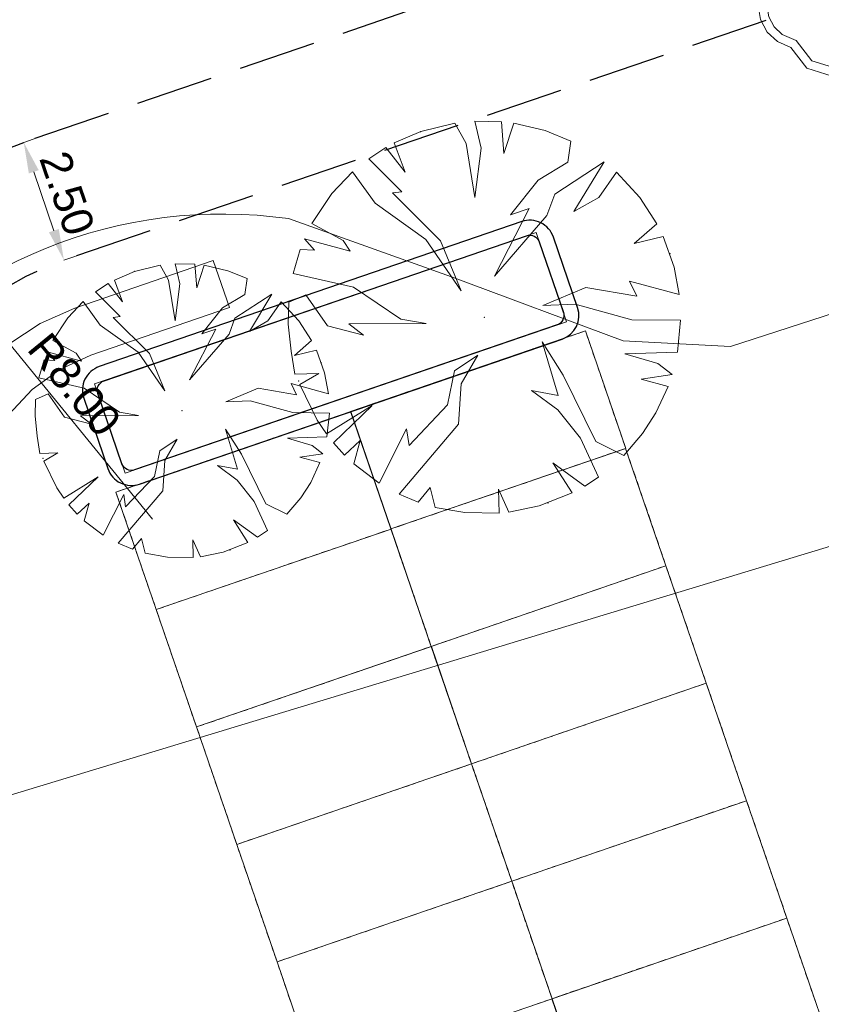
# Model space of a CAD drawing. Header units: metres. Extents: x 231584 to 239351, y 577231 to 577839.
# Tile 41 of 70: x 232095 to 232111, y 577558 to 577577. Entities that reach past the tile are written whole.
import ezdxf

# ---------------------------------------------------------------- set-up
doc = ezdxf.new("R2010")
doc.units = ezdxf.units.M
doc.header["$MEASUREMENT"] = 0
doc.linetypes.add('DGN Style 3', pattern=[21.796808, 15.569149, -6.227659])
doc.layers.get('Defpoints').update_dxf_attribs({"color": 6, "lineweight": 0})
for name, color, linetype, lineweight in [('N-WE-VH-KANTVERHARDING_FIETSPAD-G', 1, 'Continuous', 30), ('PDF_21 Buitenwanden', 8, 'Continuous', 0), ('PDF_23 Vloeren', 8, 'Continuous', 0), ('PDF_90 Terrein perceel', 8, 'Continuous', 0), ('s_BOOM', 7, 'Continuous', 0), ('V02', 253, 'Continuous', 0), ('X-XX-AL-AANKLEDING-M', 7, 'Continuous', 13)]:
    doc.layers.add(name, color=color, linetype=linetype, lineweight=lineweight)
doc.styles.add('NLCS-ISO-ANNOTATIEF-T25_0', font='arial.ttf')
doc.dimstyles.new('NLCS-ANNOTATIEF-T25-PIJL_L2_H1', dxfattribs={"dimtxt": 2.5, "dimasz": 2.5, "dimexe": 2, "dimexo": 0.0625, "dimgap": 0.7, "dimtad": 1, "dimzin": 3, "dimdsep": 46, "dimtxsty": 'NLCS-ISO-ANNOTATIEF-T25_0', "dimcen": 2.5, "dimclrd": 256, "dimclre": 256, "dimadec": 1, "dimazin": 0, "dimtfac": 1, "dimtdec": 3, "dimtofl": 0, "dimtmove": 0, "dimatfit": 1, "dimfxl": 2, "dimfxlon": 1, "dimtolj": 1, "dimtzin": 3, "dimlwd": -1, "dimlwe": -1, "dimarcsym": 0})

# ---------------------------------------------------------------- blocks, each defined once
blk = doc.blocks.new('*D178')
at = {"layer": 'Defpoints', "color": 0, "transparency": 16777216}
for p in [(232092.591, 577573.619), (232097.648, 577567.42)]:
    blk.add_point(p, dxfattribs=at)
at = {"layer": 'X-XX-AL-AANKLEDING-M', "transparency": 16777216}
blk.add_line((232097.648, 577567.42), (232092.986, 577573.135), dxfattribs=at)
blk.add_solid([(232093.067, 577573.201), (232092.906, 577573.069), (232092.591, 577573.619)], dxfattribs=at)
at = {"layer": 'X-XX-AL-AANKLEDING-M', "color": 7, "transparency": 16777216, "insert": (232096.081, 577570.123), "char_height": 0.625, "attachment_point": 5, "rotation": 309.205, "style": 'NLCS-ISO-ANNOTATIEF-T25_0'}
blk.add_mtext('\\A1;R8.00', dxfattribs=at)
blk = doc.blocks.new('*D180')
at = {"layer": 'Defpoints', "color": 0, "transparency": 16777216}
for p in [(232095.062, 577574.991), (232095.87, 577572.625), (232095.87, 577572.625)]:
    blk.add_point(p, dxfattribs=at)
at = {"layer": 'X-XX-AL-AANKLEDING-M', "transparency": 16777216}
for p, q in [((232095.062, 577574.991), (232095.535, 577575.152)), ((232095.264, 577574.399), (232095.668, 577573.216)), ((232095.87, 577572.625), (232096.343, 577572.787))]:
    blk.add_line(p, q, dxfattribs=at)
for points in [[(232095.363, 577574.433), (232095.166, 577574.366), (232095.062, 577574.991)], [(232095.767, 577573.25), (232095.57, 577573.183), (232095.87, 577572.625)]]:
    blk.add_solid(points, dxfattribs=at)
at = {"layer": 'X-XX-AL-AANKLEDING-M', "color": 7, "transparency": 16777216, "insert": (232095.934, 577573.968), "char_height": 0.625, "attachment_point": 5, "rotation": 288.8583, "style": 'NLCS-ISO-ANNOTATIEF-T25_0'}
blk.add_mtext('\\A1;2.50', dxfattribs=at)
blk = doc.blocks.new('BOOM')
at = {"lineweight": -2, "flags": 128}
blk.add_lwpolyline([(12.77, 3.98), (12.07, 7.4), (10.16, 10.19), (7.33, 12.08), (3.88, 12.77), (0.42, 12.07), (-2.48, 10.1), (-3.89, 10.21), (-7.35, 9.53), (-10.17, 7.64), (-12.08, 4.85), (-12.77, 1.43), (-12.3, -1.44), (-10.96, -3.92), (-8.89, -5.84), (-6.23, -7.04), (-2.99, -11.2), (2.09, -12.77), (5.54, -12.08), (8.37, -10.19), (10.27, -7.4), (10.97, -3.99), (10.67, -1.68), (12.1, 0.87), (12.77, 3.98)], dxfattribs=at)
blk.add_lwpolyline([(11.02, 3.99), (10.46, 6.72), (8.93, 8.95), (6.67, 10.47), (3.88, 11.02), (1.1, 10.46), (-2.02, 8.34), (-3.79, 8.48), (-6.68, 7.91), (-8.94, 6.39), (-10.47, 4.17), (-11.03, 1.4), (-10.65, -0.87), (-9.58, -2.85), (-7.93, -4.4), (-5.14, -5.66), (-1.97, -9.72), (2.18, -11), (4.87, -10.46), (7.14, -8.95), (8.66, -6.72), (9.24, -3.93), (8.89, -1.34), (10.48, 1.48)], close=True, dxfattribs=at)

msp = doc.modelspace()

# ---------------------------------------------------------------- linework, layer by layer
at = {"layer": 'N-WE-VH-KANTVERHARDING_FIETSPAD-G', "linetype": 'DGN Style 3', "ltscale": 0.1, "flags": 128}
for points in [[(232158.64, 577596.707), (232150.244, 577593.839), (232095.062, 577574.991)], [(232159.478, 577594.351), (232151.052, 577591.473), (232095.87, 577572.625)]]:
    msp.add_lwpolyline(points, dxfattribs=at)
at = {"layer": 'N-WE-VH-KANTVERHARDING_FIETSPAD-G', "linetype": 'DGN Style 3', "ltscale": 0.1, "extrusion": (0, 0, -1)}
for radius, start in [(8, 3.4562), (5.5, 3.456)]:
    msp.add_arc((-232097.648, 577567.42), radius, start, 71.1417, dxfattribs=at)
at = {"layer": 'PDF_21 Buitenwanden', "lineweight": 30, "flags": 128}
for points in [[(232105.706, 577573.088, 0.414375), (232105.072, 577573.398), (232096.578, 577570.484, 0.41475), (232096.268, 577569.851), (232096.754, 577568.435, 0.414375), (232097.388, 577568.125), (232105.882, 577571.039, 0.414), (232106.192, 577571.673)], [(232105.908, 577571.575, -0.414375), (232105.784, 577571.322), (232097.291, 577568.408, -0.414375), (232097.037, 577568.532), (232096.552, 577569.948, -0.414375), (232096.676, 577570.201), (232105.169, 577573.115, -0.414375), (232105.423, 577572.991)]]:
    msp.add_lwpolyline(points, format="xyb", close=True, dxfattribs=at)
at = {"layer": 'PDF_21 Buitenwanden', "lineweight": 13, "flags": 128}
msp.add_lwpolyline([(232092.722, 577561.807), (232093.065, 577567.675), (232093.173, 577568.424), (232093.405, 577569.145), (232093.755, 577569.816), (232094.212, 577570.419), (232094.764, 577570.936), (232095.396, 577571.354), (232096.088, 577571.659), (232098.872, 577572.616), (232099.195, 577571.671), (232096.413, 577570.716), (232095.788, 577570.43), (232095.232, 577570.027), (232094.766, 577569.524), (232094.406, 577568.939), (232094.169, 577568.295), (232094.061, 577567.617), (232093.716, 577561.703)], close=True, dxfattribs=at)
at = {"layer": 'PDF_23 Vloeren', "lineweight": 13, "flags": 128}
msp.add_lwpolyline([(232096.487, 577570.137), (232097.102, 577568.343), (232105.973, 577571.387), (232105.358, 577573.18)], close=True, dxfattribs=at)
at = {"layer": 'PDF_90 Terrein perceel', "lineweight": 13}
for p, q in [((232106.05, 577571.099), (232106.198, 577571.149)), ((232105.609, 577570.947), (232105.756, 577570.998)), ((232105.83, 577571.023), (232105.977, 577571.074)), ((232106.426, 577570.981), (232106.477, 577570.834)), ((232104.946, 577570.72), (232105.093, 577570.77)), ((232105.167, 577570.796), (232105.314, 577570.846)), ((232105.387, 577570.871), (232105.535, 577570.922)), ((232106.502, 577570.76), (232106.552, 577570.613)), ((232104.504, 577570.568), (232104.651, 577570.619)), ((232104.725, 577570.644), (232104.872, 577570.695)), ((232103.841, 577570.34), (232103.988, 577570.391)), ((232104.062, 577570.416), (232104.209, 577570.467)), ((232104.283, 577570.492), (232104.43, 577570.543)), ((232106.578, 577570.539), (232106.628, 577570.392)), ((232103.178, 577570.113), (232103.325, 577570.164)), ((232103.399, 577570.189), (232103.546, 577570.239)), ((232103.62, 577570.265), (232103.768, 577570.315)), ((232106.654, 577570.318), (232106.704, 577570.171)), ((232102.737, 577569.962), (232102.884, 577570.012)), ((232102.957, 577570.037), (232103.105, 577570.088)), ((232106.729, 577570.097), (232106.78, 577569.95)), ((232102.074, 577569.734), (232102.221, 577569.785)), ((232102.294, 577569.81), (232102.442, 577569.86)), ((232102.515, 577569.886), (232102.662, 577569.936)), ((232106.805, 577569.876), (232106.856, 577569.729)), ((232101.853, 577569.658), (232102, 577569.709)), ((232106.881, 577569.655), (232106.931, 577569.508)), ((232101.193, 577569.43), (232101.046, 577569.379)), ((232101.414, 577569.506), (232101.266, 577569.455)), ((232106.957, 577569.434), (232107.007, 577569.287)), ((232100.53, 577569.202), (232100.383, 577569.152)), ((232100.751, 577569.278), (232100.604, 577569.228)), ((232100.972, 577569.354), (232100.825, 577569.304)), ((232101.759, 577569.212), (232101.708, 577569.359)), ((232101.762, 577569.211), (232101.712, 577569.358)), ((232107.033, 577569.213), (232107.083, 577569.066)), ((232099.867, 577568.976), (232099.72, 577568.925)), ((232100.088, 577569.051), (232099.941, 577569.001)), ((232100.309, 577569.127), (232100.162, 577569.077)), ((232101.835, 577568.99), (232101.785, 577569.138)), ((232101.837, 577568.99), (232101.787, 577569.137)), ((232099.425, 577568.824), (232099.278, 577568.773)), ((232099.646, 577568.9), (232099.499, 577568.849)), ((232101.911, 577568.77), (232101.86, 577568.917)), ((232101.913, 577568.769), (232101.863, 577568.916)), ((232098.762, 577568.597), (232098.615, 577568.546)), ((232098.983, 577568.672), (232098.836, 577568.622)), ((232099.204, 577568.748), (232099.057, 577568.698)), ((232101.987, 577568.549), (232101.936, 577568.696)), ((232101.989, 577568.547), (232101.939, 577568.695)), ((232106.497, 577568.615), (232106.35, 577568.565)), ((232106.718, 577568.691), (232106.571, 577568.64)), ((232106.939, 577568.767), (232106.792, 577568.716)), ((232107.235, 577568.621), (232107.286, 577568.474)), ((232098.32, 577568.445), (232098.173, 577568.394)), ((232098.541, 577568.521), (232098.394, 577568.47)), ((232102.062, 577568.328), (232102.012, 577568.475)), ((232102.065, 577568.327), (232102.014, 577568.474)), ((232105.834, 577568.388), (232105.687, 577568.337)), ((232106.055, 577568.463), (232105.908, 577568.413)), ((232106.276, 577568.539), (232106.129, 577568.489)), ((232107.311, 577568.401), (232107.362, 577568.254)), ((232097.657, 577568.218), (232097.51, 577568.167)), ((232097.879, 577568.293), (232097.731, 577568.243)), ((232098.099, 577568.369), (232097.952, 577568.319)), ((232102.138, 577568.107), (232102.088, 577568.254)), ((232102.141, 577568.106), (232102.09, 577568.253)), ((232105.392, 577568.236), (232105.245, 577568.186)), ((232105.614, 577568.312), (232105.466, 577568.261)), ((232107.387, 577568.179), (232107.438, 577568.032)), ((232097.215, 577568.066), (232097.068, 577568.016)), ((232097.436, 577568.142), (232097.289, 577568.092)), ((232102.214, 577567.886), (232102.163, 577568.033)), ((232102.216, 577567.885), (232102.166, 577568.032)), ((232104.73, 577568.008), (232104.583, 577567.958)), ((232104.951, 577568.084), (232104.803, 577568.034)), ((232105.172, 577568.16), (232105.024, 577568.109)), ((232102.29, 577567.665), (232102.239, 577567.812)), ((232102.292, 577567.664), (232102.242, 577567.811)), ((232104.288, 577567.857), (232104.14, 577567.806)), ((232104.509, 577567.932), (232104.361, 577567.882)), ((232107.463, 577567.959), (232107.514, 577567.811)), ((232096.992, 577567.742), (232097.042, 577567.595)), ((232102.365, 577567.444), (232102.315, 577567.591)), ((232102.368, 577567.443), (232102.318, 577567.59)), ((232103.625, 577567.629), (232103.477, 577567.579)), ((232103.846, 577567.705), (232103.699, 577567.655)), ((232104.067, 577567.781), (232103.92, 577567.73)), ((232107.539, 577567.738), (232107.589, 577567.591)), ((232097.067, 577567.521), (232097.118, 577567.374)), ((232102.962, 577567.402), (232102.815, 577567.351)), ((232103.183, 577567.478), (232103.036, 577567.427)), ((232103.404, 577567.553), (232103.257, 577567.503)), ((232107.615, 577567.517), (232107.665, 577567.37)), ((232097.143, 577567.301), (232097.193, 577567.153)), ((232102.741, 577567.326), (232102.594, 577567.275)), ((232107.69, 577567.296), (232107.741, 577567.149)), ((232097.219, 577567.08), (232097.269, 577566.932)), ((232101.702, 577566.967), (232101.849, 577567.018)), ((232101.923, 577567.043), (232102.07, 577567.094)), ((232102.144, 577567.119), (232102.291, 577567.17)), ((232102.568, 577566.852), (232102.518, 577566.999)), ((232102.571, 577566.851), (232102.521, 577566.998)), ((232107.766, 577567.075), (232107.817, 577566.928)), ((232097.294, 577566.859), (232097.345, 577566.712)), ((232101.26, 577566.816), (232101.408, 577566.866)), ((232101.481, 577566.892), (232101.628, 577566.942)), ((232107.842, 577566.854), (232107.892, 577566.707)), ((232097.37, 577566.638), (232097.421, 577566.49)), ((232100.597, 577566.589), (232100.744, 577566.64)), ((232100.818, 577566.665), (232100.965, 577566.715)), ((232101.039, 577566.741), (232101.186, 577566.791)), ((232102.644, 577566.631), (232102.594, 577566.778)), ((232102.647, 577566.63), (232102.596, 577566.777)), ((232097.446, 577566.417), (232097.496, 577566.269)), ((232099.934, 577566.362), (232100.081, 577566.412)), ((232100.155, 577566.437), (232100.302, 577566.488)), ((232100.376, 577566.513), (232100.524, 577566.564)), ((232102.72, 577566.41), (232102.67, 577566.557)), ((232102.723, 577566.409), (232102.672, 577566.557)), ((232107.748, 577566.407), (232107.601, 577566.357)), ((232099.493, 577566.21), (232099.64, 577566.261)), ((232099.713, 577566.286), (232099.861, 577566.336)), ((232102.796, 577566.189), (232102.745, 577566.337)), ((232102.798, 577566.188), (232102.748, 577566.335)), ((232107.307, 577566.256), (232107.159, 577566.205)), ((232107.528, 577566.332), (232107.38, 577566.281)), ((232108.045, 577566.262), (232108.095, 577566.115)), ((232097.522, 577566.196), (232097.572, 577566.049)), ((232098.83, 577565.983), (232098.977, 577566.033)), ((232099.05, 577566.058), (232099.198, 577566.109)), ((232099.271, 577566.134), (232099.418, 577566.185)), ((232102.872, 577565.968), (232102.821, 577566.116)), ((232102.874, 577565.967), (232102.824, 577566.114)), ((232106.644, 577566.028), (232106.497, 577565.978)), ((232106.865, 577566.104), (232106.717, 577566.054)), ((232107.085, 577566.18), (232106.938, 577566.129)), ((232108.121, 577566.041), (232108.171, 577565.894)), ((232097.597, 577565.975), (232097.648, 577565.828)), ((232098.166, 577565.756), (232098.314, 577565.806)), ((232098.387, 577565.831), (232098.535, 577565.881)), ((232098.609, 577565.907), (232098.756, 577565.957)), ((232102.948, 577565.747), (232102.897, 577565.894)), ((232102.95, 577565.746), (232102.899, 577565.894)), ((232106.202, 577565.877), (232106.054, 577565.826)), ((232106.423, 577565.953), (232106.276, 577565.902)), ((232108.197, 577565.82), (232108.247, 577565.673)), ((232097.946, 577565.68), (232098.093, 577565.73)), ((232103.023, 577565.526), (232102.973, 577565.674)), ((232103.026, 577565.526), (232102.975, 577565.673)), ((232105.539, 577565.649), (232105.392, 577565.598)), ((232105.76, 577565.725), (232105.613, 577565.674)), ((232105.981, 577565.8), (232105.834, 577565.75)), ((232103.099, 577565.306), (232103.049, 577565.453)), ((232103.102, 577565.304), (232103.051, 577565.451)), ((232104.876, 577565.422), (232104.729, 577565.371)), ((232105.097, 577565.497), (232104.95, 577565.447)), ((232105.318, 577565.573), (232105.171, 577565.523)), ((232108.272, 577565.599), (232108.323, 577565.452)), ((232097.801, 577565.383), (232097.852, 577565.236)), ((232103.175, 577565.085), (232103.124, 577565.232)), ((232103.177, 577565.083), (232103.127, 577565.231)), ((232104.434, 577565.27), (232104.287, 577565.219)), ((232104.655, 577565.346), (232104.508, 577565.295)), ((232108.348, 577565.378), (232108.399, 577565.231)), ((232097.876, 577565.162), (232097.927, 577565.015)), ((232103.772, 577565.043), (232103.624, 577564.992)), ((232103.992, 577565.118), (232103.845, 577565.068)), ((232104.213, 577565.194), (232104.066, 577565.144)), ((232108.424, 577565.158), (232108.474, 577565.01)), ((232097.952, 577564.941), (232098.003, 577564.794)), ((232103.55, 577564.967), (232103.403, 577564.916)), ((232108.5, 577564.937), (232108.55, 577564.79)), ((232098.028, 577564.72), (232098.078, 577564.573)), ((232102.511, 577564.608), (232102.659, 577564.659)), ((232102.732, 577564.684), (232102.879, 577564.734)), ((232102.954, 577564.76), (232103.101, 577564.81)), ((232103.378, 577564.493), (232103.327, 577564.64)), ((232103.381, 577564.492), (232103.33, 577564.639)), ((232108.576, 577564.715), (232108.626, 577564.568)), ((232098.104, 577564.499), (232098.154, 577564.352)), ((232101.848, 577564.381), (232101.996, 577564.431)), ((232102.07, 577564.457), (232102.217, 577564.507)), ((232102.291, 577564.532), (232102.438, 577564.583)), ((232108.651, 577564.495), (232108.702, 577564.347)), ((232098.18, 577564.278), (232098.23, 577564.131)), ((232101.407, 577564.23), (232101.554, 577564.28)), ((232101.627, 577564.305), (232101.775, 577564.356)), ((232103.454, 577564.272), (232103.403, 577564.419)), ((232103.456, 577564.271), (232103.406, 577564.418)), ((232098.255, 577564.057), (232098.306, 577563.91)), ((232100.744, 577564.002), (232100.891, 577564.053)), ((232100.964, 577564.078), (232101.112, 577564.128)), ((232101.186, 577564.154), (232101.333, 577564.204)), ((232103.53, 577564.051), (232103.479, 577564.198)), ((232103.532, 577564.05), (232103.481, 577564.197)), ((232108.558, 577564.048), (232108.411, 577563.997)), ((232098.331, 577563.837), (232098.382, 577563.689)), ((232100.302, 577563.851), (232100.449, 577563.901)), ((232100.523, 577563.926), (232100.67, 577563.977)), ((232103.605, 577563.83), (232103.555, 577563.977)), ((232103.608, 577563.829), (232103.557, 577563.976)), ((232108.116, 577563.896), (232107.969, 577563.846)), ((232108.337, 577563.972), (232108.19, 577563.922)), ((232108.854, 577563.903), (232108.905, 577563.756)), ((232099.639, 577563.623), (232099.786, 577563.674)), ((232099.86, 577563.699), (232100.007, 577563.75)), ((232100.081, 577563.775), (232100.228, 577563.825)), ((232103.681, 577563.609), (232103.631, 577563.756)), ((232103.684, 577563.608), (232103.633, 577563.755)), ((232107.453, 577563.669), (232107.306, 577563.618)), ((232107.674, 577563.745), (232107.527, 577563.694)), ((232107.895, 577563.821), (232107.748, 577563.77)), ((232108.93, 577563.682), (232108.981, 577563.535)), ((232098.407, 577563.616), (232098.457, 577563.468)), ((232098.976, 577563.396), (232099.123, 577563.447)), ((232099.197, 577563.472), (232099.344, 577563.522)), ((232099.418, 577563.547), (232099.565, 577563.598)), ((232103.757, 577563.388), (232103.706, 577563.535)), ((232103.759, 577563.387), (232103.709, 577563.534)), ((232106.79, 577563.441), (232106.643, 577563.391)), ((232107.011, 577563.517), (232106.864, 577563.467)), ((232107.232, 577563.593), (232107.085, 577563.543)), ((232109.006, 577563.461), (232109.057, 577563.313)), ((232098.755, 577563.321), (232098.902, 577563.371)), ((232103.833, 577563.167), (232103.782, 577563.314)), ((232103.835, 577563.166), (232103.785, 577563.313)), ((232106.349, 577563.29), (232106.201, 577563.239)), ((232106.569, 577563.365), (232106.422, 577563.315)), ((232109.082, 577563.24), (232109.132, 577563.093)), ((232103.909, 577562.946), (232103.858, 577563.093)), ((232103.911, 577562.945), (232103.861, 577563.092)), ((232105.686, 577563.062), (232105.538, 577563.012)), ((232105.906, 577563.138), (232105.759, 577563.087)), ((232106.127, 577563.214), (232105.98, 577563.163)), ((232098.611, 577563.024), (232098.661, 577562.876)), ((232103.984, 577562.725), (232103.934, 577562.873)), ((232103.987, 577562.724), (232103.936, 577562.871)), ((232105.243, 577562.91), (232105.096, 577562.86)), ((232105.465, 577562.986), (232105.318, 577562.936)), ((232109.158, 577563.019), (232109.208, 577562.872)), ((232098.686, 577562.803), (232098.736, 577562.655)), ((232104.581, 577562.683), (232104.434, 577562.633)), ((232104.802, 577562.759), (232104.655, 577562.708)), ((232105.023, 577562.835), (232104.875, 577562.784)), ((232109.233, 577562.798), (232109.284, 577562.651)), ((232098.762, 577562.582), (232098.812, 577562.435)), ((232103.763, 577562.4), (232103.91, 577562.451)), ((232104.36, 577562.607), (232104.212, 577562.557)), ((232109.309, 577562.577), (232109.36, 577562.43)), ((232098.837, 577562.361), (232098.888, 577562.214)), ((232103.321, 577562.249), (232103.468, 577562.299)), ((232103.542, 577562.325), (232103.689, 577562.375)), ((232104.187, 577562.134), (232104.136, 577562.281)), ((232104.19, 577562.132), (232104.14, 577562.28)), ((232109.385, 577562.356), (232109.435, 577562.209)), ((232098.913, 577562.14), (232098.964, 577561.993)), ((232102.658, 577562.022), (232102.805, 577562.072)), ((232102.879, 577562.097), (232103.026, 577562.148)), ((232103.1, 577562.173), (232103.247, 577562.224)), ((232104.263, 577561.912), (232104.213, 577562.059)), ((232104.266, 577561.911), (232104.215, 577562.059)), ((232109.461, 577562.135), (232109.511, 577561.988)), ((232098.989, 577561.919), (232099.039, 577561.772)), ((232102.216, 577561.87), (232102.363, 577561.921)), ((232102.437, 577561.946), (232102.584, 577561.997)), ((232099.065, 577561.698), (232099.115, 577561.551)), ((232101.553, 577561.643), (232101.7, 577561.693)), ((232101.774, 577561.719), (232101.921, 577561.769)), ((232101.995, 577561.795), (232102.142, 577561.845)), ((232104.339, 577561.691), (232104.288, 577561.839)), ((232104.341, 577561.691), (232104.291, 577561.838)), ((232109.367, 577561.689), (232109.22, 577561.638)), ((232099.141, 577561.477), (232099.191, 577561.33)), ((232100.89, 577561.415), (232101.037, 577561.466)), ((232101.111, 577561.491), (232101.259, 577561.542)), ((232101.332, 577561.567), (232101.479, 577561.618)), ((232104.415, 577561.471), (232104.364, 577561.618)), ((232104.417, 577561.469), (232104.367, 577561.617)), ((232108.704, 577561.461), (232108.557, 577561.411)), ((232108.925, 577561.537), (232108.778, 577561.487)), ((232109.146, 577561.613), (232108.999, 577561.562)), ((232109.663, 577561.543), (232109.714, 577561.396)), ((232099.216, 577561.256), (232099.267, 577561.109)), ((232100.448, 577561.264), (232100.596, 577561.314)), ((232100.669, 577561.34), (232100.816, 577561.39)), ((232104.49, 577561.25), (232104.44, 577561.397)), ((232104.493, 577561.249), (232104.442, 577561.396)), ((232108.262, 577561.31), (232108.115, 577561.259)), ((232108.483, 577561.385), (232108.336, 577561.335)), ((232109.74, 577561.323), (232109.79, 577561.175)), ((232099.785, 577561.037), (232099.932, 577561.087)), ((232100.006, 577561.112), (232100.153, 577561.163)), ((232100.227, 577561.188), (232100.375, 577561.239)), ((232104.566, 577561.028), (232104.516, 577561.176)), ((232104.569, 577561.028), (232104.518, 577561.175)), ((232107.6, 577561.082), (232107.452, 577561.031)), ((232107.82, 577561.158), (232107.673, 577561.107)), ((232108.042, 577561.234), (232107.894, 577561.183)), ((232109.815, 577561.101), (232109.866, 577560.954)), ((232099.564, 577560.961), (232099.712, 577561.012)), ((232104.642, 577560.808), (232104.592, 577560.955)), ((232104.645, 577560.807), (232104.594, 577560.954)), ((232107.158, 577560.93), (232107.011, 577560.88)), ((232107.379, 577561.006), (232107.232, 577560.955)), ((232109.891, 577560.881), (232109.942, 577560.733)), ((232099.42, 577560.664), (232099.47, 577560.517)), ((232104.718, 577560.587), (232104.667, 577560.734)), ((232104.72, 577560.586), (232104.67, 577560.733)), ((232106.495, 577560.703), (232106.348, 577560.652)), ((232106.716, 577560.779), (232106.569, 577560.728)), ((232106.937, 577560.854), (232106.789, 577560.804)), ((232104.794, 577560.366), (232104.743, 577560.513)), ((232104.796, 577560.365), (232104.746, 577560.512)), ((232105.832, 577560.475), (232105.685, 577560.425)), ((232106.053, 577560.551), (232105.906, 577560.501)), ((232106.274, 577560.627), (232106.127, 577560.576)), ((232109.967, 577560.66), (232110.017, 577560.512)), ((232099.495, 577560.443), (232099.546, 577560.296)), ((232105.39, 577560.324), (232105.243, 577560.273)), ((232105.611, 577560.4), (232105.464, 577560.349)), ((232110.043, 577560.439), (232110.093, 577560.292)), ((232099.571, 577560.222), (232099.621, 577560.075)), ((232104.572, 577560.041), (232104.72, 577560.092)), ((232105.169, 577560.248), (232105.022, 577560.197)), ((232110.118, 577560.218), (232110.169, 577560.071)), ((232099.647, 577560.002), (232099.697, 577559.854)), ((232104.13, 577559.889), (232104.277, 577559.94)), ((232104.351, 577559.965), (232104.498, 577560.016)), ((232104.997, 577559.774), (232104.946, 577559.921)), ((232105, 577559.773), (232104.949, 577559.92)), ((232110.194, 577559.997), (232110.245, 577559.849)), ((232099.722, 577559.781), (232099.773, 577559.634)), ((232103.467, 577559.662), (232103.614, 577559.712)), ((232103.688, 577559.738), (232103.836, 577559.788)), ((232103.909, 577559.814), (232104.057, 577559.864)), ((232105.073, 577559.553), (232105.022, 577559.7)), ((232105.075, 577559.552), (232105.024, 577559.699)), ((232110.27, 577559.776), (232110.321, 577559.629)), ((232099.798, 577559.559), (232099.849, 577559.412)), ((232102.805, 577559.435), (232102.952, 577559.486)), ((232103.025, 577559.511), (232103.173, 577559.561)), ((232103.246, 577559.587), (232103.393, 577559.637)), ((232105.148, 577559.332), (232105.098, 577559.479)), ((232105.151, 577559.331), (232105.1, 577559.479)), ((232099.874, 577559.339), (232099.925, 577559.191)), ((232102.362, 577559.283), (232102.51, 577559.334)), ((232102.583, 577559.359), (232102.73, 577559.41)), ((232110.177, 577559.329), (232110.029, 577559.279)), ((232099.95, 577559.118), (232100, 577558.971)), ((232101.699, 577559.056), (232101.847, 577559.107)), ((232101.921, 577559.132), (232102.068, 577559.182)), ((232102.142, 577559.208), (232102.289, 577559.258)), ((232105.224, 577559.111), (232105.174, 577559.258)), ((232105.227, 577559.11), (232105.176, 577559.257)), ((232109.514, 577559.102), (232109.366, 577559.051)), ((232109.735, 577559.178), (232109.588, 577559.127)), ((232109.956, 577559.253), (232109.808, 577559.203)), ((232110.473, 577559.184), (232110.524, 577559.037)), ((232100.026, 577558.897), (232100.076, 577558.75)), ((232101.258, 577558.905), (232101.405, 577558.955)), ((232101.479, 577558.98), (232101.626, 577559.031)), ((232105.3, 577558.89), (232105.249, 577559.038)), ((232105.302, 577558.889), (232105.252, 577559.036)), ((232109.072, 577558.95), (232108.925, 577558.9)), ((232109.293, 577559.026), (232109.145, 577558.976)), ((232110.549, 577558.963), (232110.599, 577558.816)), ((232100.595, 577558.678), (232100.742, 577558.728)), ((232100.816, 577558.753), (232100.963, 577558.803)), ((232101.037, 577558.829), (232101.184, 577558.879)), ((232105.376, 577558.669), (232105.325, 577558.816)), ((232105.378, 577558.668), (232105.328, 577558.816)), ((232108.409, 577558.722), (232108.262, 577558.672)), ((232108.63, 577558.799), (232108.483, 577558.748)), ((232108.851, 577558.874), (232108.704, 577558.824)), ((232110.625, 577558.742), (232110.675, 577558.595)), ((232100.374, 577558.602), (232100.521, 577558.652)), ((232105.452, 577558.448), (232105.401, 577558.595)), ((232105.454, 577558.447), (232105.403, 577558.595)), ((232107.746, 577558.495), (232107.599, 577558.444)), ((232107.967, 577558.571), (232107.82, 577558.52)), ((232108.188, 577558.647), (232108.041, 577558.596)), ((232110.701, 577558.521), (232110.751, 577558.374)), ((232100.229, 577558.305), (232100.28, 577558.158)), ((232105.527, 577558.227), (232105.477, 577558.375)), ((232105.53, 577558.226), (232105.479, 577558.373)), ((232107.304, 577558.343), (232107.157, 577558.293)), ((232107.525, 577558.419), (232107.378, 577558.369)), ((232110.776, 577558.3), (232110.827, 577558.153)), ((232105.603, 577558.007), (232105.553, 577558.154)), ((232105.606, 577558.005), (232105.555, 577558.153)), ((232106.641, 577558.116), (232106.494, 577558.065)), ((232106.862, 577558.192), (232106.715, 577558.141)), ((232107.084, 577558.268), (232106.936, 577558.217)), ((232100.305, 577558.084), (232100.355, 577557.937)), ((232106.2, 577557.964), (232106.053, 577557.914)), ((232106.421, 577558.04), (232106.273, 577557.99)), ((232110.852, 577558.079), (232110.903, 577557.932)), ((232100.38, 577557.863), (232100.431, 577557.716)), ((232105.382, 577557.682), (232105.529, 577557.732)), ((232105.978, 577557.889), (232105.831, 577557.838)), ((232110.928, 577557.859), (232110.978, 577557.711))]:
    msp.add_line(p, q, dxfattribs=at)
at = {"layer": 'PDF_90 Terrein perceel', "lineweight": 13, "flags": 128}
for points in [[(232103.04, 577575.206), (232102.506, 577574.978), (232102.725, 577574.393), (232102.338, 577574.886), (232101.997, 577574.663), (232102.663, 577573.998), (232102.472, 577573.977), (232103.441, 577573.011), (232103.851, 577572.008), (232103.145, 577573.041), (232102.125, 577573.769), (232101.671, 577574.398), (232101.257, 577573.96), (232100.855, 577573.36), (232101.48, 577573.02), (232101.62, 577572.805), (232100.706, 577573.055), (232100.909, 577572.825), (232100.618, 577572.836), (232100.475, 577572.355), (232101.692, 577572.082), (232102.639, 577571.438), (232103.153, 577571.351), (232101.593, 577571.343), (232101.891, 577571.116), (232101.166, 577571.307), (232100.733, 577571.928), (232100.388, 577571.778), (232100.378, 577571.34), (232100.435, 577570.793), (232100.51, 577570.334), (232100.99, 577570.344), (232100.613, 577570.128), (232100.96, 577569.411), (232101.148, 577569.132), (232102.068, 577569.703), (232101.286, 577568.956), (232101.509, 577568.709), (232101.824, 577569.003), (232101.697, 577568.53), (232102.207, 577568.145), (232102.756, 577569.235), (232102.805, 577568.9), (232103.581, 577569.716), (232103.72, 577570.401), (232104.185, 577570.715), (232103.854, 577570.139), (232103.802, 577569.33), (232102.607, 577567.923), (232102.989, 577567.763), (232103.228, 577568.055), (232103.332, 577567.657), (232103.93, 577567.551), (232104.614, 577567.543), (232104.603, 577568.021), (232104.809, 577567.562), (232105.421, 577567.689), (232106.081, 577567.947), (232105.697, 577568.55), (232106.336, 577568.086), (232106.61, 577568.265), (232106.252, 577569.048), (232105.793, 577569.617), (232105.264, 577570.007), (232105.804, 577569.906), (232105.479, 577570.982), (232105.906, 577570.315), (232106.562, 577568.979), (232107.123, 577568.702), (232107.499, 577569.142), (232107.764, 577569.554), (232108.011, 577570.088), (232107.472, 577570.236), (232108.092, 577570.325), (232107.805, 577570.549), (232107.145, 577570.74), (232108.201, 577570.778), (232108.263, 577571.415), (232107.284, 577571.426), (232106.143, 577571.738), (232105.492, 577571.713), (232106.358, 577572.076), (232107.385, 577571.901), (232107.238, 577572.202), (232108.237, 577571.933), (232108.132, 577572.486), (232107.915, 577573.096), (232107.33, 577572.96), (232107.787, 577573.354), (232107.444, 577573.883), (232106.976, 577574.391), (232106.618, 577573.881), (232106.12, 577573.601), (232106.725, 577574.601), (232105.735, 577573.952), (232105.575, 577573.523), (232104.52, 577572.303), (232105.218, 577573.665), (232104.844, 577573.537), (232105.398, 577574.232), (232106, 577574.593), (232106.059, 577575.015), (232105.54, 577575.226), (232104.912, 577575.375), (232104.708, 577574.766), (232104.663, 577575.404), (232104.131, 577575.415), (232104.254, 577574.874), (232104.131, 577573.886), (232103.957, 577574.97), (232103.729, 577575.375)], [(232097.286, 577572.397), (232096.886, 577572.225), (232097.05, 577571.786), (232096.76, 577572.156), (232096.504, 577571.989), (232097.003, 577571.49), (232096.86, 577571.474), (232097.587, 577570.75), (232097.895, 577569.998), (232097.365, 577570.773), (232096.6, 577571.319), (232096.26, 577571.79), (232095.949, 577571.462), (232095.647, 577571.011), (232096.116, 577570.757), (232096.221, 577570.595), (232095.536, 577570.783), (232095.688, 577570.61), (232095.47, 577570.619), (232095.363, 577570.258), (232096.276, 577570.053), (232096.985, 577569.57), (232097.371, 577569.505), (232096.201, 577569.499), (232096.425, 577569.328), (232095.881, 577569.472), (232095.556, 577569.938), (232095.297, 577569.826), (232095.29, 577569.497), (232095.333, 577569.086), (232095.389, 577568.742), (232095.749, 577568.75), (232095.467, 577568.587), (232095.726, 577568.05), (232095.867, 577567.84), (232096.558, 577568.269), (232095.971, 577567.709), (232096.139, 577567.523), (232096.375, 577567.744), (232096.28, 577567.389), (232096.662, 577567.101), (232097.074, 577567.918), (232097.111, 577567.667), (232097.693, 577568.279), (232097.796, 577568.793), (232098.145, 577569.028), (232097.897, 577568.596), (232097.858, 577567.989), (232096.961, 577566.935), (232097.248, 577566.814), (232097.427, 577567.033), (232097.506, 577566.735), (232097.954, 577566.655), (232098.467, 577566.649), (232098.459, 577567.007), (232098.613, 577566.664), (232099.072, 577566.758), (232099.567, 577566.952), (232099.28, 577567.404), (232099.758, 577567.056), (232099.964, 577567.191), (232099.696, 577567.778), (232099.351, 577568.204), (232098.954, 577568.497), (232099.359, 577568.422), (232099.115, 577569.229), (232099.436, 577568.728), (232099.928, 577567.725), (232100.349, 577567.518), (232100.63, 577567.848), (232100.829, 577568.157), (232101.015, 577568.558), (232100.611, 577568.669), (232101.075, 577568.735), (232100.86, 577568.903), (232100.366, 577569.047), (232101.157, 577569.075), (232101.204, 577569.553), (232100.47, 577569.561), (232099.614, 577569.795), (232099.126, 577569.777), (232099.774, 577570.049), (232100.546, 577569.917), (232100.435, 577570.143), (232101.184, 577569.941), (232101.105, 577570.357), (232100.943, 577570.813), (232100.504, 577570.711), (232100.847, 577571.007), (232100.589, 577571.404), (232100.239, 577571.785), (232099.97, 577571.403), (232099.597, 577571.192), (232100.05, 577571.942), (232099.308, 577571.456), (232099.188, 577571.134), (232098.396, 577570.219), (232098.92, 577571.24), (232098.64, 577571.144), (232099.055, 577571.666), (232099.506, 577571.936), (232099.551, 577572.253), (232099.162, 577572.411), (232098.691, 577572.523), (232098.538, 577572.066), (232098.504, 577572.545), (232098.105, 577572.553), (232098.197, 577572.147), (232098.105, 577571.406), (232097.974, 577572.219), (232097.804, 577572.523)], [(232107.159, 577568.842), (232107.969, 577566.483), (232103.251, 577564.863), (232107.969, 577566.483)], [(232107.969, 577566.483), (232108.779, 577564.124), (232104.06, 577562.504), (232108.779, 577564.124)], [(232097.725, 577565.604), (232098.534, 577563.245), (232103.253, 577564.863), (232098.534, 577563.245)], [(232108.778, 577564.124), (232109.588, 577561.764), (232104.87, 577560.145), (232109.588, 577561.764)], [(232098.535, 577563.245), (232099.343, 577560.885), (232104.063, 577562.503), (232099.343, 577560.885)], [(232109.588, 577561.764), (232110.397, 577559.405), (232105.679, 577557.785), (232110.397, 577559.405)], [(232099.344, 577560.886), (232100.153, 577558.526), (232104.872, 577560.144), (232100.153, 577558.526)], [(232110.397, 577559.405), (232111.207, 577557.046), (232106.488, 577555.426), (232111.207, 577557.046)], [(232100.153, 577558.526), (232100.962, 577556.167), (232105.681, 577557.784), (232100.962, 577556.167)]]:
    msp.add_lwpolyline(points, close=True, dxfattribs=at)
for points in [[(232102.492, 577567.073), (232102.491, 577567.075), (232102.441, 577567.223), (232102.441, 577567.223), (232101.632, 577569.582), (232106.35, 577571.202), (232107.16, 577568.842), (232102.441, 577567.223), (232107.16, 577568.842), (232106.35, 577571.202), (232101.632, 577569.582), (232102.441, 577567.223)], [(232106.203, 577571.151), (232106.35, 577571.202), (232106.4, 577571.054)], [(232102.496, 577567.072), (232102.495, 577567.075), (232102.444, 577567.222), (232102.444, 577567.222), (232101.635, 577569.581), (232096.916, 577567.964), (232097.725, 577565.604), (232102.444, 577567.222), (232097.725, 577565.604), (232096.916, 577567.964), (232101.635, 577569.581), (232102.444, 577567.222)], [(232101.686, 577569.431), (232101.685, 577569.434), (232101.635, 577569.581), (232101.488, 577569.531)], [(232101.683, 577569.432), (232101.682, 577569.435), (232101.632, 577569.582), (232101.779, 577569.633)], [(232107.108, 577568.993), (232107.109, 577568.99), (232107.16, 577568.842), (232107.013, 577568.792)], [(232107.159, 577568.842), (232102.441, 577567.223), (232107.159, 577568.842), (232107.21, 577568.695)], [(232097.063, 577568.014), (232096.916, 577567.964), (232096.966, 577567.816)], [(232097.725, 577565.604), (232102.444, 577567.222), (232097.725, 577565.604), (232097.776, 577565.457)], [(232102.297, 577567.171), (232102.444, 577567.222), (232102.393, 577567.369)], [(232102.588, 577567.274), (232102.441, 577567.223), (232102.391, 577567.37)], [(232103.398, 577564.914), (232103.251, 577564.863), (232102.441, 577567.223), (232103.251, 577564.863)], [(232103.106, 577564.812), (232103.253, 577564.863), (232102.444, 577567.222), (232103.253, 577564.863)], [(232107.918, 577566.633), (232107.919, 577566.63), (232107.969, 577566.483), (232107.822, 577566.433)], [(232107.969, 577566.483), (232103.25, 577564.863), (232107.969, 577566.483), (232108.019, 577566.336)], [(232097.673, 577565.754), (232097.674, 577565.751), (232097.725, 577565.604), (232097.872, 577565.655)], [(232098.535, 577563.245), (232103.254, 577564.863), (232098.535, 577563.245), (232098.585, 577563.098)], [(232103.302, 577564.714), (232103.301, 577564.716), (232103.25, 577564.863), (232103.251, 577564.863), (232103.2, 577565.011)], [(232103.305, 577564.713), (232103.304, 577564.716), (232103.254, 577564.863), (232103.253, 577564.863), (232103.203, 577565.01)], [(232104.207, 577562.555), (232104.06, 577562.504), (232103.25, 577564.863), (232104.06, 577562.504)], [(232103.915, 577562.453), (232104.063, 577562.503), (232103.254, 577564.863), (232104.063, 577562.503)], [(232108.727, 577564.274), (232108.728, 577564.271), (232108.779, 577564.124), (232108.631, 577564.073)], [(232108.778, 577564.124), (232104.06, 577562.504), (232108.778, 577564.124), (232108.829, 577563.976)], [(232098.483, 577563.394), (232098.484, 577563.392), (232098.534, 577563.245), (232098.681, 577563.295)], [(232104.111, 577562.354), (232104.11, 577562.357), (232104.06, 577562.504), (232104.06, 577562.504), (232104.01, 577562.651)], [(232104.115, 577562.353), (232104.114, 577562.356), (232104.063, 577562.503), (232104.063, 577562.503), (232104.012, 577562.65)], [(232099.344, 577560.886), (232104.063, 577562.503), (232099.344, 577560.886), (232099.394, 577560.738)], [(232105.017, 577560.196), (232104.87, 577560.145), (232104.06, 577562.504), (232104.87, 577560.145)], [(232104.725, 577560.093), (232104.872, 577560.144), (232104.063, 577562.503), (232104.872, 577560.144)], [(232109.537, 577561.914), (232109.537, 577561.912), (232109.588, 577561.764), (232109.441, 577561.714)], [(232109.588, 577561.764), (232104.869, 577560.144), (232109.588, 577561.764), (232109.638, 577561.617)], [(232099.292, 577561.035), (232099.293, 577561.033), (232099.343, 577560.885), (232099.491, 577560.936)], [(232104.92, 577559.995), (232104.92, 577559.997), (232104.869, 577560.144), (232104.87, 577560.145), (232104.819, 577560.292)], [(232104.924, 577559.994), (232104.923, 577559.997), (232104.872, 577560.144), (232104.872, 577560.144), (232104.821, 577560.291)], [(232100.153, 577558.526), (232104.872, 577560.144), (232100.153, 577558.526), (232100.204, 577558.379)], [(232105.826, 577557.836), (232105.679, 577557.785), (232104.869, 577560.144), (232105.679, 577557.785)], [(232105.534, 577557.734), (232105.681, 577557.784), (232104.872, 577560.144), (232105.681, 577557.784)], [(232110.346, 577559.555), (232110.347, 577559.552), (232110.397, 577559.405), (232110.25, 577559.354)], [(232110.397, 577559.405), (232105.678, 577557.785), (232110.397, 577559.405), (232110.447, 577559.258)], [(232100.102, 577558.676), (232100.102, 577558.673), (232100.153, 577558.526), (232100.3, 577558.577)], [(232105.73, 577557.636), (232105.729, 577557.638), (232105.678, 577557.785), (232105.679, 577557.785), (232105.628, 577557.932)], [(232105.733, 577557.635), (232105.732, 577557.637), (232105.682, 577557.785), (232105.681, 577557.784), (232105.631, 577557.932)], [(232100.963, 577556.167), (232105.682, 577557.785), (232100.963, 577556.167), (232101.013, 577556.02)], [(232106.635, 577555.477), (232106.488, 577555.426), (232105.678, 577557.785), (232106.488, 577555.426)], [(232106.343, 577555.375), (232106.491, 577555.425), (232105.682, 577557.785), (232106.491, 577555.425)]]:
    msp.add_lwpolyline(points, dxfattribs=at)
at = {"layer": 'PDF_90 Terrein perceel', "lineweight": 13}
for p in [(232103.04, 577575.206), (232108.05, 577572.756), (232097.286, 577572.397), (232104.319, 577571.476), (232104.319, 577571.476), (232101.044, 577570.559), (232100.589, 577570.196), (232098.246, 577569.599), (232098.246, 577569.599), (232095.448, 577568.639), (232105.599, 577567.745), (232099.206, 577566.801)]:
    msp.add_point(p, dxfattribs=at)
at = {"layer": 'V02', "flags": 128}
for points in [[(232147.912, 577586.597), (232142.664, 577583.292), (232135.062, 577580.358), (232111.606, 577571.647), (232109.268, 577570.887), (232107.106, 577571.004), (232103.658, 577572.289), (232100.386, 577573.458)], [(232090.218, 577560.486), (232117.566, 577568.783), (232134.251, 577573.79), (232141.937, 577576.682), (232149.209, 577580.153), (232158.894, 577585.787)]]:
    msp.add_lwpolyline(points, dxfattribs=at)
at = {"layer": 'V02'}
msp.add_arc((232099.06, 577564.027), 9.524, 81.9943, 201.824, dxfattribs=at)

# ---------------------------------------------------------------- block references
at = {"layer": 's_BOOM', "xscale": 0.1, "yscale": 0.1, "zscale": 0.1}
msp.add_blockref('BOOM', (232111.1, 577577.6), dxfattribs=at)

# ---------------------------------------------------------------- dimensions: what is measured, and where the dimension line sits
at = {"layer": 'X-XX-AL-AANKLEDING-M'}
dim = msp.add_linear_dim(base=(232095.87, 577572.625), p1=(232095.062, 577574.991), p2=(232095.87, 577572.625), angle=288.8583, dimstyle='NLCS-ANNOTATIEF-T25-PIJL_L2_H1', override={"dimscale": 0, "dimtxt": 0.625, "dimasz": 0.625, "dimexe": 0.5, "dimgap": 0.175, "dimcen": 0.625, "dimclrt": 7, "dimfxl": 1.999999}, dxfattribs=at)
dim.commit()
dim.dimension.update_dxf_attribs({"geometry": '*D180', "text_midpoint": (232095.934, 577573.968)})
dim = msp.add_radius_dim(center=(232097.648, 577567.42), mpoint=(232092.591, 577573.619), dimstyle='NLCS-ANNOTATIEF-T25-PIJL_L2_H1', override={"dimscale": 0, "dimtxt": 0.625, "dimasz": 0.625, "dimexe": 0.5, "dimgap": 0.175, "dimpost": 'R<>', "dimcen": 0, "dimclrt": 7, "dimfxl": 0.5}, dxfattribs=at)
dim.commit()
dim.dimension.update_dxf_attribs({"geometry": '*D178', "text_midpoint": (232095.698, 577569.811), "dimtype": 164})

doc.saveas('drawing.dxf')
